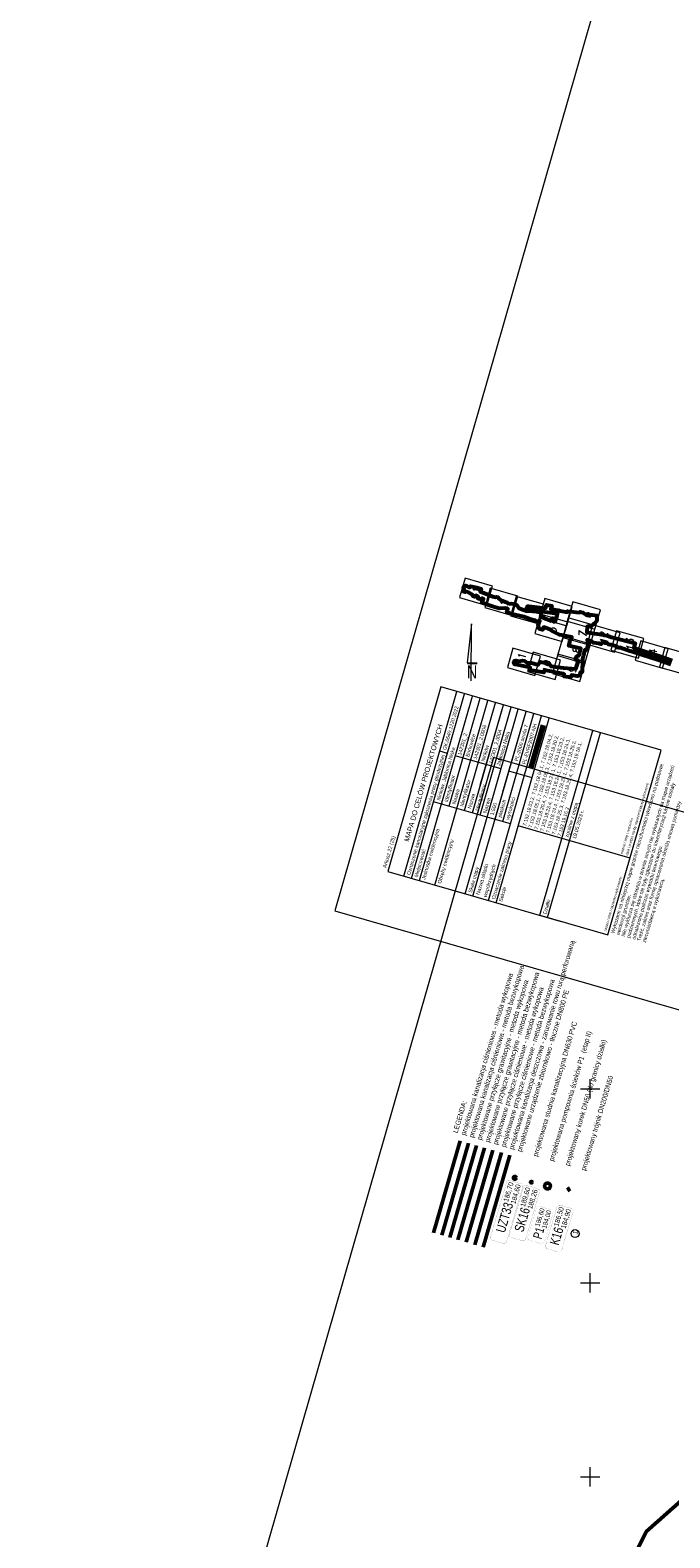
# Model space of a CAD drawing. Header units: metres. Extents: x 7482748 to 7484637, y 5684406 to 5687014.
# Tile 113 of 180: x 7483206 to 7483371, y 5686184 to 5686573. Entities that reach past the tile are written whole.
import ezdxf
from ezdxf.lldxf.tags import DXFTag

# ---------------------------------------------------------------- set-up
doc = ezdxf.new("R2010")
doc.units = ezdxf.units.M
doc.header["$MEASUREMENT"] = 0
doc.linetypes.add('1', pattern=[1.5, 1, -0.5])
for name, color, linetype, lineweight in [('.domiar', 250, 'Continuous', 9), ('.k deszczowa', 200, 'Continuous', 50), ('.ks gawitacja', 34, 'Continuous', 50), ('.ks tłoczny', 104, 'Continuous', 50), ('_Podzial_sekcyjny_krzyze', 7, '1', 13), ('_Szkic_arkuszy', 7, 'Continuous', 0), ('_tabelka', 7, 'Continuous', 0), ('_Zakres2', 7, 'Continuous', 0)]:
    doc.layers.add(name, color=color, linetype=linetype, lineweight=lineweight)
doc.layers.add('.przyłącza', color=32, linetype='Continuous', lineweight=50, true_color=0xbd5e00)
doc.layers.add('_ramki_nieplotowane', color=7, linetype='Continuous', lineweight=0, plot=False)
doc.layers.add('IS_Węzeł_sieci_kanalizacyjnej_-_opisy', color=7, linetype='Continuous')
doc.styles.get("Standard").update_dxf_attribs({"font": 'simplex.shx', "width": 0.75})
doc.styles.add('Style-Arial', font='arial.ttf')
doc.styles.add('Style-COMPRESSED', font='COMPRESSED.shx')
doc.styles.add('Style-ITALIC_1250', font='ITALIC_1250.shx')
tags = doc.linetypes.add('SOLID', pattern=[10, 10, 0]).pattern_tags.tags
tags[6:7] = [DXFTag(74, 4), DXFTag(75, 0), DXFTag(340, '0'), DXFTag(46, 0.0), DXFTag(50, 0.0), DXFTag(44, 0.0), DXFTag(45, 0.0)]
tags[4:5] = [DXFTag(74, 4), DXFTag(75, 0), DXFTag(340, '0'), DXFTag(46, 0.0), DXFTag(50, 0.0), DXFTag(44, 0.0), DXFTag(45, 0.0)]

msp = doc.modelspace()

# ---------------------------------------------------------------- linework, layer by layer
at = {"layer": '.domiar', "linetype": 'Continuous'}
msp.add_circle((7483346.14966, 5686262.70009), 1.02127, dxfattribs=at)
at = {"layer": '.k deszczowa', "linetype": 'Continuous'}
msp.add_lwpolyline([(7483322.44353, 5686259.19881), (7483329.31483, 5686282.92738)], dxfattribs=at)
at = {"layer": '.ks gawitacja', "linetype": 'Continuous'}
msp.add_ellipse((7483339.03859, 5686274.95359), major_axis=(-0.00472, 0.74999), ratio=1, dxfattribs=at)
at = {"layer": '.ks tłoczny', "linetype": 'Continuous'}
for points in [[(7483309.6413, 5686262.90607), (7483316.51261, 5686286.63464)], [(7483318.09884, 5686260.45694), (7483324.97014, 5686284.18551)], [(7483344.17704, 5686274.5948), (7483344.77139, 5686273.64903)]]:
    msp.add_lwpolyline(points, dxfattribs=at)
at = {"layer": '.ks tłoczny', "color": 111, "linetype": 'Continuous', "true_color": 0x70ffb8}
for points in [[(7483311.81404, 5686262.27689), (7483318.68534, 5686286.00546)], [(7483320.27118, 5686259.82787), (7483327.14249, 5686283.55645)]]:
    msp.add_lwpolyline(points, dxfattribs=at)
at = {"layer": '.ks tłoczny', "linetype": 'Continuous'}
msp.add_circle((7483330.62898, 5686277.06072), 0.4, dxfattribs=at)
at = {"layer": '.przyłącza', "linetype": 'Continuous'}
msp.add_lwpolyline([(7483313.8313, 5686261.69273), (7483320.7026, 5686285.42131)], dxfattribs=at)
at = {"layer": '.przyłącza', "color": 9, "linetype": 'Continuous', "true_color": 0xd19cc7}
msp.add_lwpolyline([(7483315.9261, 5686261.08612), (7483322.79741, 5686284.81469)], dxfattribs=at)
at = {"layer": '.przyłącza', "linetype": 'Continuous'}
msp.add_circle((7483334.90262, 5686275.93782), 0.25, dxfattribs=at)
at = {"layer": '_Podzial_sekcyjny_krzyze', "linetype": 'Continuous'}
for p, q in [((7483350, 5686297.5), (7483350, 5686302.5)), ((7483347.5, 5686300), (7483352.5, 5686300)), ((7483350, 5686247.5), (7483350, 5686252.5)), ((7483347.5, 5686250), (7483352.5, 5686250)), ((7483350, 5686197.5), (7483350, 5686202.5)), ((7483347.5, 5686200), (7483352.5, 5686200))]:
    msp.add_line(p, q, dxfattribs=at)
at = {"layer": '_ramki_nieplotowane', "color": 3, "linetype": 'Continuous', "lineweight": 0, "flags": 128}
for points in [[(7483284.2, 5686345.82), (7483569.66, 5686263.79), (7483685.79, 5686667.94), (7483400.34, 5686749.97), (7483284.2, 5686345.82)], [(7483208.98, 5685981.21), (7483494.44, 5685899.18), (7483610.57, 5686303.33), (7483325.11, 5686385.36), (7483208.98, 5685981.21)]]:
    msp.add_lwpolyline(points, close=True, dxfattribs=at)
at = {"layer": '_Szkic_arkuszy', "color": 7, "linetype": 'Continuous', "lineweight": 0, "flags": 128}
for points in [[(7483317.8, 5686431.57), (7483316.36, 5686426.57), (7483323.43, 5686424.54), (7483324.87, 5686429.54), (7483317.8, 5686431.57)], [(7483324.29, 5686429.01), (7483322.86, 5686424.01), (7483329.93, 5686421.98), (7483331.36, 5686426.97), (7483324.29, 5686429.01)], [(7483330.93, 5686426.9), (7483329.49, 5686421.9), (7483336.57, 5686419.87), (7483338, 5686424.86), (7483330.93, 5686426.9)], [(7483338.35, 5686426.34), (7483336.91, 5686421.34), (7483343.98, 5686419.31), (7483345.42, 5686424.3), (7483338.35, 5686426.34)], [(7483337.18, 5686422.29), (7483335.75, 5686417.3), (7483342.82, 5686415.27), (7483344.26, 5686420.26), (7483337.18, 5686422.29)], [(7483345.58, 5686425.46), (7483344.14, 5686420.47), (7483351.21, 5686418.44), (7483352.65, 5686423.43), (7483345.58, 5686425.46)], [(7483344.39, 5686421.33), (7483342.95, 5686416.33), (7483350.02, 5686414.3), (7483351.46, 5686419.29), (7483344.39, 5686421.33)], [(7483350.66, 5686419.54), (7483349.23, 5686414.55), (7483356.3, 5686412.51), (7483357.73, 5686417.51), (7483350.66, 5686419.54)], [(7483356.82, 5686418.04), (7483355.38, 5686413.05), (7483362.46, 5686411.01), (7483363.89, 5686416.01), (7483356.82, 5686418.04)], [(7483343.04, 5686416.62), (7483341.6, 5686411.62), (7483348.67, 5686409.59), (7483350.11, 5686414.59), (7483343.04, 5686416.62)], [(7483363.06, 5686415.45), (7483361.62, 5686410.45), (7483368.7, 5686408.42), (7483370.13, 5686413.41), (7483363.06, 5686415.45)], [(7483330.13, 5686413.56), (7483328.7, 5686408.57), (7483335.77, 5686406.54), (7483337.2, 5686411.53), (7483330.13, 5686413.56)], [(7483335.33, 5686412.53), (7483333.9, 5686407.53), (7483340.97, 5686405.5), (7483342.41, 5686410.49), (7483335.33, 5686412.53)], [(7483341.71, 5686412.03), (7483340.28, 5686407.03), (7483347.35, 5686405), (7483348.79, 5686409.99), (7483341.71, 5686412.03)], [(7483369.29, 5686413.68), (7483367.85, 5686408.69), (7483374.92, 5686406.65), (7483376.36, 5686411.65), (7483369.29, 5686413.68)]]:
    msp.add_lwpolyline(points, close=True, dxfattribs=at)
at = {"layer": '_Szkic_arkuszy', "color": 252, "linetype": 'Continuous', "lineweight": 53, "flags": 128}
msp.add_lwpolyline([(7483370.79, 5686409.37), (7483367.61, 5686410.45), (7483360.95, 5686412.64), (7483360.43, 5686412.81), (7483360.23, 5686412.78), (7483358.63, 5686413.38), (7483358.54, 5686413.41), (7483357.55, 5686413.74), (7483357.48, 5686413.67), (7483357.33, 5686413.63), (7483356.86, 5686413.7), (7483356.95, 5686413.95), (7483355.44, 5686414.4), (7483355.21, 5686414.4), (7483354.72, 5686414.5), (7483354.63, 5686414.65), (7483353.93, 5686414.86), (7483353.12, 5686415.08), (7483352.87, 5686414.55), (7483352.46, 5686414.66), (7483352.37, 5686414.75), (7483350.91, 5686414.93), (7483350.45, 5686415.25), (7483350.09, 5686415.37), (7483349.55, 5686415.57), (7483349.22, 5686415.71), (7483349.53, 5686414.73), (7483349.41, 5686414.2), (7483349.05, 5686413.14), (7483348.66, 5686413.15), (7483348.23, 5686411.49), (7483348.03, 5686410.78), (7483348.08, 5686410.26), (7483348.07, 5686410.1), (7483347.98, 5686407.83), (7483347.98, 5686407.79), (7483348, 5686407.36), (7483347.66, 5686407.35), (7483347.57, 5686407.37), (7483347.34, 5686406.78), (7483347.31, 5686406.67), (7483347.24, 5686406.56), (7483347.14, 5686406.46), (7483347.02, 5686406.4), (7483347.01, 5686406.4), (7483346.99, 5686406.38), (7483346.85, 5686406.35), (7483346.72, 5686406.36), (7483345.25, 5686406.59), (7483344.98, 5686405.97), (7483343.31, 5686406.26), (7483343.34, 5686406.57), (7483343.37, 5686406.82), (7483343.14, 5686406.9), (7483343.12, 5686406.91), (7483341.57, 5686407.2), (7483341.43, 5686407.19), (7483341.03, 5686407.22), (7483340.94, 5686407.27), (7483340.89, 5686407.33), (7483338.68, 5686407.77), (7483338.25, 5686407.85), (7483338.1, 5686407.3), (7483337.03, 5686407.48), (7483334.5, 5686407.86), (7483334.58, 5686408.22), (7483334.55, 5686408.57), (7483333.7, 5686408.74), (7483330.76, 5686409.31), (7483330.61, 5686409.36), (7483330.5, 5686409.44), (7483330.42, 5686409.55), (7483330.36, 5686409.67), (7483330.34, 5686409.8), (7483330.35, 5686409.94), (7483330.39, 5686410.06), (7483330.47, 5686410.18), (7483330.57, 5686410.27), (7483330.69, 5686410.32), (7483330.82, 5686410.35), (7483330.96, 5686410.34), (7483331.65, 5686410.24), (7483332.55, 5686410.41), (7483333.07, 5686410.3), (7483333.66, 5686409.94), (7483333.9, 5686409.78), (7483334.91, 5686409.75), (7483336.65, 5686409.24), (7483337.14, 5686410), (7483338.48, 5686409.76), (7483339.18, 5686409.62), (7483339.49, 5686409.51), (7483339.88, 5686408.91), (7483343.16, 5686408.5), (7483346.31, 5686408.24), (7483347.01, 5686410.29), (7483346.26, 5686410.58), (7483346.57, 5686411.53), (7483347.2, 5686411.78), (7483347.62, 5686413.43), (7483344.54, 5686414.14), (7483344.76, 5686415.13), (7483344.75, 5686415.26), (7483344.77, 5686415.39), (7483344.82, 5686415.52), (7483344.91, 5686415.62), (7483345.02, 5686415.7), (7483345.33, 5686416.37), (7483342.97, 5686416.77), (7483342.67, 5686416.87), (7483342.14, 5686417.01), (7483340.24, 5686417.89), (7483339.67, 5686418.38), (7483338.75, 5686418.7), (7483338.02, 5686418.96), (7483337.76, 5686418.25), (7483336.91, 5686418.57), (7483336.62, 5686419.44), (7483337.07, 5686420.55), (7483336.57, 5686420.41), (7483336.2, 5686420.34), (7483335.84, 5686420.45), (7483335.94, 5686420.72), (7483335.55, 5686420.79), (7483334.31, 5686421.07), (7483332.95, 5686421.6), (7483329.62, 5686422.43), (7483328.57, 5686422.79), (7483328.67, 5686423.21), (7483328.85, 5686423.69), (7483328.65, 5686423.73), (7483328.08, 5686423.86), (7483326.68, 5686423.77), (7483324.88, 5686424.26), (7483324.05, 5686424.57), (7483322.15, 5686425.21), (7483322.57, 5686426.27), (7483322.16, 5686426.42), (7483321.96, 5686426.08), (7483321.32, 5686426.3), (7483321.07, 5686426.39), (7483321.21, 5686426.78), (7483321.05, 5686426.84), (7483320.44, 5686427.11), (7483320.27, 5686426.75), (7483319.78, 5686426.94), (7483319.82, 5686427.2), (7483318.48, 5686427.96), (7483318.33, 5686428.05), (7483318.19, 5686428.19), (7483317.83, 5686427.96), (7483317.32, 5686428.16), (7483317.33, 5686428.32), (7483317.51, 5686428.61), (7483317.56, 5686428.76), (7483317.47, 5686428.88), (7483317.41, 5686429), (7483317.39, 5686429.14), (7483317.4, 5686429.27), (7483317.45, 5686429.4), (7483317.53, 5686429.51), (7483317.63, 5686429.59), (7483317.76, 5686429.65), (7483317.89, 5686429.67), (7483318.02, 5686429.66), (7483318.15, 5686429.62), (7483318.26, 5686429.54), (7483318.91, 5686429.21), (7483319.18, 5686429.55), (7483319.59, 5686429.45), (7483320.84, 5686429.15), (7483321.31, 5686429.02), (7483321.85, 5686428.84), (7483321.93, 5686428.83), (7483321.72, 5686428.18), (7483322.33, 5686427.9), (7483323.07, 5686427.63), (7483324.66, 5686426.95), (7483324.99, 5686426.84), (7483325.6, 5686426.68), (7483325.98, 5686426.79), (7483326.12, 5686426.74), (7483326.32, 5686426.67), (7483326.37, 5686426.53), (7483326.39, 5686426.45), (7483326.44, 5686426.4), (7483326.6, 5686426.26), (7483326.62, 5686426.25), (7483326.78, 5686426.18), (7483327.24, 5686425.79), (7483328.35, 5686425.38), (7483328.69, 5686425.22), (7483328.93, 5686425.11), (7483329.23, 5686425), (7483329.67, 5686425.07), (7483330.18, 5686424.99), (7483330.84, 5686424.76), (7483331.26, 5686424.54), (7483331.59, 5686423.97), (7483333.06, 5686423.32), (7483333.23, 5686423.28), (7483333.34, 5686423.22), (7483333.66, 5686423.12), (7483334.32, 5686423.2), (7483335.58, 5686423.08), (7483336.23, 5686423.03), (7483336.99, 5686422.79), (7483337.35, 5686422.65), (7483337.3, 5686422.14), (7483337.22, 5686421.82), (7483337.28, 5686421.61), (7483337.57, 5686421.77), (7483337.84, 5686421.66), (7483338, 5686421.33), (7483340.04, 5686420.58), (7483340.33, 5686421.3), (7483340.78, 5686421.15), (7483340.52, 5686420.45), (7483340.7, 5686420.4), (7483340.84, 5686420.31), (7483340.97, 5686420.45), (7483341.51, 5686421.95), (7483341.6, 5686422.36), (7483339.06, 5686422.71), (7483334.12, 5686423.36), (7483333.97, 5686423.41), (7483333.86, 5686423.48), (7483333.77, 5686423.58), (7483333.7, 5686423.7), (7483333.67, 5686423.83), (7483333.67, 5686423.96), (7483333.71, 5686424.09), (7483333.78, 5686424.21), (7483333.88, 5686424.3), (7483334, 5686424.37), (7483334.13, 5686424.4), (7483334.26, 5686424.4), (7483338.51, 5686423.84), (7483338.75, 5686424.69), (7483340.15, 5686424.47), (7483339.9, 5686423.63), (7483340.31, 5686423.56), (7483344.13, 5686422.84), (7483344.18, 5686423.11), (7483344.69, 5686423.03), (7483344.81, 5686423), (7483344.96, 5686422.99), (7483344.97, 5686422.98), (7483346.39, 5686422.81), (7483347.39, 5686422.7), (7483347.48, 5686422.92), (7483348.14, 5686422.77), (7483348.63, 5686422.39), (7483348.63, 5686422.39), (7483351.75, 5686421.96), (7483351.74, 5686420.56), (7483350.49, 5686419.43), (7483350.21, 5686419.17), (7483350.19, 5686419.17), (7483350.19, 5686419.16), (7483349.24, 5686419.09), (7483349.2, 5686417.63), (7483349.2, 5686417.6), (7483352.48, 5686417.13), (7483352.8, 5686417.07), (7483352.94, 5686417.04), (7483353.36, 5686416.96), (7483353.54, 5686416.92), (7483354.3, 5686416.85), (7483355.56, 5686416.39), (7483361.61, 5686414.85), (7483361.28, 5686413.64), (7483367.94, 5686411.45), (7483371.12, 5686410.37)], dxfattribs=at)
at = {"layer": '_tabelka', "color": 7, "linetype": 'Continuous', "lineweight": 0}
for p, q in [((7483319.46, 5686419.81), (7483318.36, 5686409.78)), ((7483319.35, 5686405.15), (7483319.46, 5686419.81)), ((7483318.36, 5686409.78), (7483320.92, 5686409.78)), ((7483318.39, 5686409.6), (7483320.93, 5686409.6)), ((7483350.71, 5686392.31), (7483311.57, 5686403.56)), ((7483368.29, 5686387.26), (7483350.71, 5686392.31)), ((7483354.61, 5686339.68), (7483368.29, 5686387.26)), ((7483314, 5686351.35), (7483342.57, 5686343.14)), ((7483337.04, 5686344.73), (7483354.61, 5686339.68))]:
    msp.add_line(p, q, dxfattribs=at)
at = {"layer": '_tabelka', "color": 250, "linetype": 'Continuous', "lineweight": 70}
msp.add_line((7483334.86, 5686382.84), (7483337.99, 5686393.73), dxfattribs=at)
at = {"layer": '_tabelka', "color": 7, "linetype": 'Continuous', "lineweight": 0, "flags": 128}
for points in [[(7483311.57, 5686403.56), (7483297.89, 5686355.98), (7483319.98, 5686349.63)], [(7483302.03, 5686354.79), (7483315.7, 5686402.37)], [(7483304.02, 5686354.22), (7483317.69, 5686401.8)], [(7483306.02, 5686353.65), (7483319.69, 5686401.22)], [(7483310.01, 5686352.5), (7483323.68, 5686400.08)], [(7483313.69, 5686372.85), (7483321.68, 5686400.65)], [(7483317.68, 5686371.7), (7483325.67, 5686399.5)], [(7483319.68, 5686371.13), (7483327.67, 5686398.93)], [(7483319.68, 5686371.13), (7483327.67, 5686398.93)], [(7483321.72, 5686378.22), (7483327.67, 5686398.93)], [(7483317.83, 5686350.25), (7483331.5, 5686397.83)], [(7483319.83, 5686349.68), (7483333.5, 5686397.26)], [(7483321.68, 5686370.55), (7483329.67, 5686398.36)], [(7483323.82, 5686348.53), (7483337.49, 5686396.11)], [(7483325.51, 5686369.45), (7483333.5, 5686397.26)], [(7483325.51, 5686369.45), (7483333.5, 5686397.26)], [(7483325.81, 5686347.96), (7483339.49, 5686395.54)], [(7483327.51, 5686368.88), (7483335.49, 5686396.68)], [(7483327.55, 5686376.54), (7483333.5, 5686397.26)], [(7483337.04, 5686344.73), (7483350.71, 5686392.31)], [(7483339.03, 5686344.16), (7483352.7, 5686391.74)], [(7483313.27, 5686386.4), (7483311.27, 5686386.97)], [(7483327.08, 5686382.43), (7483315.26, 5686385.83)], [(7483335.06, 5686380.14), (7483329.08, 5686381.86)], [(7483329.5, 5686368.3), (7483309.7, 5686373.99)], [(7483360.3, 5686359.46), (7483331.5, 5686367.73)]]:
    msp.add_lwpolyline(points, dxfattribs=at)
at = {"layer": '_Zakres2', "color": 250, "linetype": 'Continuous', "lineweight": 53, "flags": 128}
msp.add_lwpolyline([(7483184.14, 5685878.01), (7483241.37, 5685938.75), (7483248.75, 5685949.36), (7483260.67, 5685965.96), (7483274.73, 5685985.88), (7483281.17, 5685996.23), (7483290.55, 5686008.54), (7483306.76, 5686030.22), (7483321.02, 5686047.8), (7483332, 5686065.31), (7483322.98, 5686103.07), (7483364.58, 5686185.88), (7483404.48, 5686221.3), (7483428.87, 5686291.72), (7483381.77, 5686314.4), (7483415.95, 5686389.59), (7483395.63, 5686411.08), (7483432.16, 5686488.03), (7483471.6, 5686531.78), (7483500.7, 5686585.49)], dxfattribs=at)
at = {"layer": 'IS_Węzeł_sieci_kanalizacyjnej_-_opisy', "color": 18, "linetype": 'SOLID', "ltscale": 0.01, "true_color": 0x000000}
for points, const_width in [([(7483328.50729, 5686260.6513), (7483332.6386, 5686274.6546, 0.414214), (7483332.15176, 5686275.54891), (7483329.38946, 5686276.36385, 0.414214), (7483328.49515, 5686275.87701), (7483324.36385, 5686261.87372, 0.414214), (7483324.85068, 5686260.97941), (7483327.61298, 5686260.16446, 0.414214), (7483328.50729, 5686260.6513)], 0.03), ([(7483333.40981, 5686261.33477), (7483336.98186, 5686273.33439, 0.414214), (7483336.49721, 5686274.22988), (7483333.73692, 5686275.05157, 0.414214), (7483332.84142, 5686274.56692), (7483329.26937, 5686262.5673, 0.414214), (7483329.75402, 5686261.6718), (7483332.51432, 5686260.85012, 0.414214), (7483333.40981, 5686261.33477)], 0.03), ([(7483338.26524, 5686260.62039), (7483340.45288, 5686267.9009, 0.414214), (7483339.94903, 5686268.8376), (7483337.06795, 5686269.7033, 0.414214), (7483336.13125, 5686269.19946), (7483333.94362, 5686261.91894, 0.414214), (7483334.44746, 5686260.98224), (7483337.32854, 5686260.11654, 0.414214), (7483338.26524, 5686260.62039)], 0.01875), ([(7483342.68144, 5686258.45333), (7483345.59913, 5686268.27929, 0.414214), (7483345.11387, 5686269.17446), (7483342.35301, 5686269.99426, 0.414214), (7483341.45785, 5686269.50899), (7483338.54015, 5686259.68303, 0.414214), (7483339.02542, 5686258.78787), (7483341.78627, 5686257.96806, 0.414214), (7483342.68144, 5686258.45333)], 0.03)]:
    msp.add_lwpolyline(points, format="xyb", dxfattribs=dict(at, const_width=const_width))

# ---------------------------------------------------------------- texts
at = {"layer": '_Szkic_arkuszy', "color": 7, "linetype": 'Continuous', "lineweight": 53, "style": 'Style-ITALIC_1250'}
for s, p in [('1', (7483321.71, 5686427.41)), ('2', (7483328.8, 5686424.35)), ('3', (7483335.5, 5686422.28)), ('4', (7483342.65, 5686422.13)), ('6', (7483350.27, 5686421.09)), ('5', (7483341.3, 5686417.25)), ('7', (7483349.07, 5686416.26)), ('12', (7483354.54, 5686414.44)), ('13', (7483361.31, 5686412.7)), ('11', (7483333.34, 5686408.93)), ('8', (7483347.47, 5686412)), ('14', (7483367.19, 5686409.99)), ('10', (7483339.87, 5686406.99)), ('9', (7483346.33, 5686407))]:
    msp.add_text(s, height=1.88, rotation=90, dxfattribs=at).set_placement(p)
at = {"layer": '_tabelka', "color": 7, "linetype": 'Continuous', "lineweight": 0, "style": 'Style-COMPRESSED', "width": 0.83}
msp.add_text('N', height=3.31, dxfattribs=at).set_placement((7483318.27, 5686405.8))
at = {"layer": '_tabelka', "color": 7, "linetype": 'Continuous', "lineweight": 0, "style": 'Style-Arial'}
for s, height, p in [('GK.6640.1230.2022', 0.94, (7483312.9, 5686387.18)), ('142301_2', 0.94, (7483316.77, 5686385.84)), ('Borkowice', 0.94, (7483318.82, 5686385.44)), ('142301_2.0006', 0.94, (7483320.8, 5686384.82)), ('142301_2.0004', 0.94, (7483324.79, 5686383.67)), ('Jabłonica Niska', 0.94, (7483326.79, 5686383.1)), ('PL-2000 strefa 7', 0.94, (7483331.41, 5686384.34)), ('PL-EVRF2007-NH', 0.94, (7483333.35, 5686383.53)), ('Oznaczenie kancelaryjne zgłoszenia pracy geodezyjnej', 0.94, (7483303.67, 5686355.01)), ('Ninków, Jabłonica Niska', 0.94, (7483311.34, 5686374.21)), ('Ninków', 0.94, (7483322.8, 5686384.25)), ('Identyfikator', 0.94, (7483313.31, 5686373.8)), ('Identyfikator', 0.94, (7483317.31, 5686372.65)), ('Identyfikator', 0.94, (7483321.3, 5686371.51)), ('data i podpis osoby reprezentującej wykonawcę', 0.66, (7483359.75, 5686360.04)), ('Nazwa', 0.94, (7483315.31, 5686373.23)), ('Nazwa', 0.94, (7483319.3, 5686372.08)), ('płaskich', 0.94, (7483327.09, 5686369.84)), ('wysokości', 0.94, (7483329.12, 5686369.26)), ('Nazwa', 0.94, (7483323.29, 5686370.93)), ('1:500', 0.94, (7483325.13, 5686370.41)), ('zgodnie z mapą', 0.94, (7483344.4, 5686364.71)), ('19.05.2023 r.', 0.94, (7483346.33, 5686364.31)), ('Jednostka ewidencyjna', 0.94, (7483307.49, 5686353.82)), ('nazwa / imię i nazwisko', 0.66, (7483358.41, 5686360.43)), ('Arkusz 22 (25)', 0.94, (7483297.47, 5686356.79)), ('Obręby ewidencyjny', 0.94, (7483311.57, 5686352.8)), ('Oznaczenie zakresu pracy', 0.94, (7483325.5, 5686348.74)), ('Miejscowość', 0.94, (7483305.6, 5686354.46)), ('Skala mapy', 0.94, (7483319.52, 5686350.46)), ('Nazwa układu', 0.94, (7483321.5, 5686349.89)), ('współrzędnych', 0.94, (7483323.35, 5686349.36)), ('Sekcje', 0.94, (7483327.37, 5686348.14)), ('nazwa / imię i nazwisko wykonawcy', 0.66, (7483354.14, 5686340.51)), ('Działki', 0.94, (7483338.72, 5686344.94))]:
    msp.add_text(s, height=height, rotation=73.97, dxfattribs=at).set_placement(p)
at = {"layer": '_tabelka', "color": 7, "linetype": 'Continuous', "lineweight": 0, "rotation": 73.7397953, "style": 'Style-Arial'}
for s, insert, char_height, attachment_point, line_spacing_factor in [('MAPA DO CELÓW PROJEKTOWYCH', (7483307.08, 5686378.82), 1.3, 5, 0.82), ('7.152.18.03.2, 7.152.18.04.1, 7.152.18.04.2,\\P7.152.18.05.1, 7.152.18.05.3, 7.153.18.20.2,\\P7.153.18.20.4, 7.153.18.23.1, 7.153.18.23.2,\\P7.153.18.23.4, 7.153.18.24.1, 7.153.18.24.3,\\P7.153.18.24.4, 7.153.18.25.1, 7.153.18.25.2,\\P7.153.18.25.3, 7.153.18.25.4, 7.153.19.16.1,\\P7.153.19.16.3', (7483342.48, 5686365), 0.9, 7, 1.04), ('Wykazane na niniejszej mapie granice nieruchomości wkreślono na podstawie \\Pewidencji gruntów.\\PNie wyklucza się istnienia w terenie innych nie wykazanych na mapie urządzeń\\Ppodziemnych, które nie były zgłoszone do inwentaryzacji lub nie zostały\\Podnalezione podczas wywiadu terenowego.\\PTreść, zakres oraz formę opracowania określa umowa pomiędzy\\Pzleceniodawcą a wykonawcą.', (7483364.6, 5686337.5), 0.94, 7, 0.9)]:
    msp.add_mtext(s, dxfattribs=dict(at, insert=insert, char_height=char_height, attachment_point=attachment_point, line_spacing_factor=line_spacing_factor))
at = {"layer": 'IS_Węzeł_sieci_kanalizacyjnej_-_opisy', "color": 18, "linetype": 'SOLID', "ltscale": 0.01, "true_color": 0x000000}
for s, insert, char_height, attachment_point, rotation in [('{\\fArial|b0|i0|c238|p34;LEGENDA:\\Pprojektowana kanalizacja ciśnieniowa - metoda wykopowa\\Pprojektowana kanalizacja ciśnieniowa - metoda bezwykopowa\\Pprojektowane przyłącze grawitacyjne - metoda wykopowa\\Pprojektowane przyłącze grawitacyjne - metoda bezwykopowa\\Pprojektowane przyłącze ciśnieniowe - metoda wykopowa\\Pprojektowane przyłącze ciśnieniowe - metoda bezwykopowa\\Pprojwktowana kanalizacja deszczowa - zarurowanie rowu rurą perforowaną\\Pprojektowane urządzenie zbiornikowo - tłoczne DN800 PE\\P\\Pprojektowana studnia kanalizacyjna DN630 PVC\\P\\Pprojektowana pompownia ścieków P1  (etap II)\\P\\Pprojektowany korek DN50 (do granicy działki)\\P\\Pprojektowany trójnik DN200/DN50}', (7483349.20187, 5686278.68126), 1.2888, 7, 73.6054133), ('\\fArial|b0|i0;186,70', (7483329.09009, 5686270.69696), 1.2888, 7, 73.5626813), ('\\fArial|b0|i0;184,60', (7483329.48372, 5686270.58083), 1.2888, 1, 73.5626813), ('\\fArial|b0|i0;189,60', (7483333.4237, 5686269.38542), 1.2888, 7, 73.4227679), ('\\fArial|b0|i0;188,26', (7483333.81705, 5686269.26833), 1.2888, 1, 73.4227679), ('\\fArial|b0|i0;UZT33', (7483330.26569, 5686270.24586), 2.448, 9, 73.5626813), ('\\fArial|b0|i0;SK16', (7483334.5982, 5686268.93146), 2.448, 9, 73.4227679), ('{\\fArial|b0|i0|c238|p34;186,60}', (7483337.14537, 5686264.32215), 1.206, 7, 73.2756042), ('{\\fArial|b0|i0|c238|p34;184,00}', (7483337.52893, 5686264.2069), 1.206, 1, 73.2756042), ('\\fArial|b0|i0;186,50', (7483342.04367, 5686264.3279), 1.2888, 7, 73.4618951), ('{\\fArial|b0|i0|c238|p34;184,90}', (7483342.43709, 5686264.21108), 1.2888, 1, 73.4618951), ('\\fArial|b0|i0;P1', (7483338.27088, 5686263.9187), 2.295, 9, 73.2756042), ('\\fArial|b0|i0;K16', (7483343.21847, 5686263.87474), 2.448, 9, 73.4618951), ('{\\fArial|b0|i0|c238|p34;1}', (7483345.41789, 5686262.70539), 1.2888, 1, 73.4618951)]:
    msp.add_mtext(s, dxfattribs=dict(at, insert=insert, char_height=char_height, attachment_point=attachment_point, rotation=rotation))

doc.saveas('drawing.dxf')
